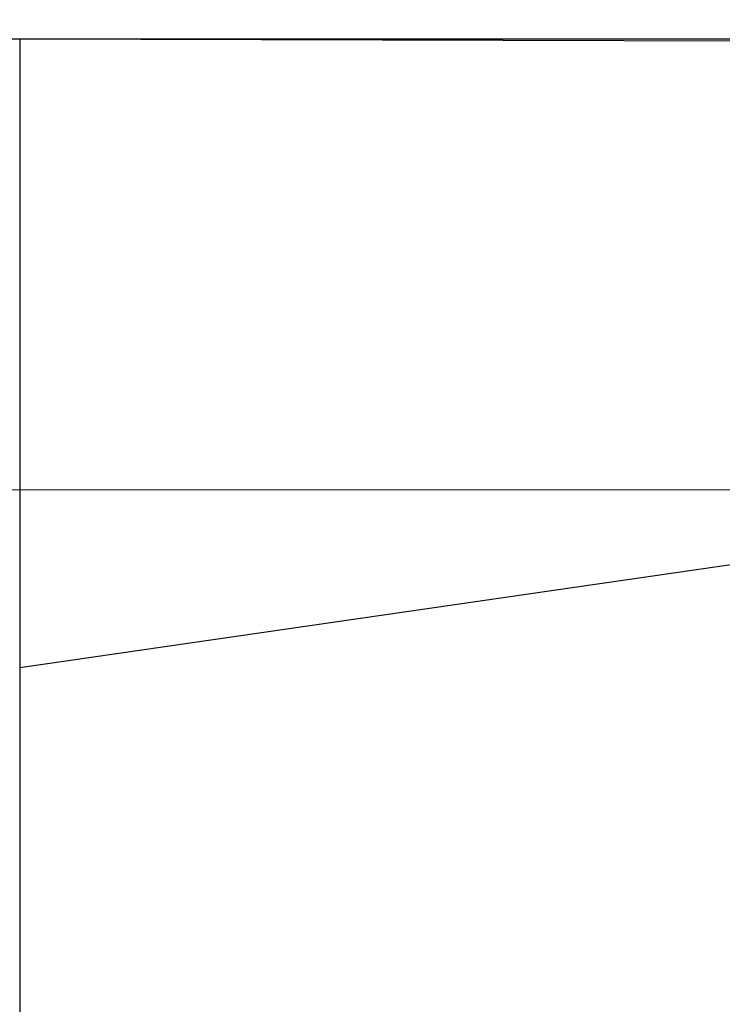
# Model space of a CAD drawing. Header units: millimetres. Extents: x 0 to 1733, y 0 to 1188.
# Tile 35 of 157: x 770 to 776.59, y 400.95 to 410.18. Entities that reach past the tile are written whole.
import ezdxf

# ---------------------------------------------------------------- set-up
doc = ezdxf.new("R2010")
doc.units = ezdxf.units.MM
doc.header["$LTSCALE"] = 0.727559
doc.linetypes.add('CENTER', pattern=[50.8, 31.75, -6.35, 6.35, -6.35])
doc.layers.add('NoLayerName_001', color=7, linetype='Continuous')
doc.layers.add('NoLayerName_004', color=7, linetype='Continuous')

# ---------------------------------------------------------------- blocks, each defined once
blk = doc.blocks.new('DIM_0006')
at = {"color": 3, "linetype": 'Continuous', "lineweight": 13}
blk.add_arc((60, 64), 60, 0, 270, dxfattribs=at)

msp = doc.modelspace()

# ---------------------------------------------------------------- linework, layer by layer
at = {"layer": 'NoLayerName_001', "color": 4, "linetype": 'CENTER', "lineweight": 13}
msp.add_line((781.00000044, 405.77519377), (746.00000131, 405.77519377), dxfattribs=at)
msp.add_line((781.00000044, 405.77519377), (746.00000131, 405.77519377), dxfattribs=at)
at = {"layer": 'NoLayerName_004', "color": 6, "linetype": 'Continuous', "lineweight": 25}
for p, q in [((761.06410162, 410), (779.85953729, 410)), ((770, 410), (779.85953729, 409.97535116)), ((770, 410), (770, 393.65348098)), ((776.91651583, 405.10839275), (770, 404.10664737))]:
    msp.add_line(p, q, dxfattribs=at)

# ---------------------------------------------------------------- block references
at = {"layer": 'NoLayerName_001', "color": 3, "linetype": 'Continuous', "lineweight": 13}
msp.add_blockref('DIM_0006', (750, 326), dxfattribs=at)

doc.saveas('drawing.dxf')
